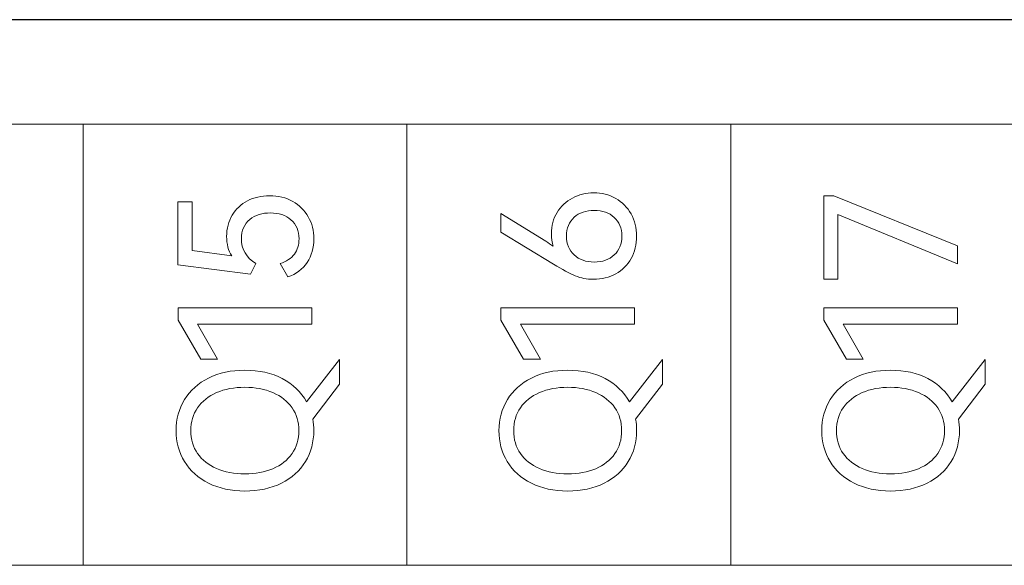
# Model space of a CAD drawing. Header units: millimetres. Extents: x 0 to 427, y 0 to 299.
# Tile 27 of 36: x 145 to 157, y 158 to 165. Entities that reach past the tile are written whole.
import ezdxf

# ---------------------------------------------------------------- set-up
doc = ezdxf.new("R2010")
doc.units = ezdxf.units.MM
doc.header["$LTSCALE"] = 23.1
doc.header["$MEASUREMENT"] = 0
doc.header["$PDSIZE"] = -5
doc.layers.add('IQC尺寸', color=3, linetype='Continuous', lineweight=18)
doc.layers.add('Layer0000', color=7, linetype='Continuous', lineweight=25)
doc.layers.add('layer 1', color=7, linetype='Continuous')
doc.dimstyles.new('+-0.05', dxfattribs={"dimtxt": 2, "dimasz": 2, "dimexe": 1.25, "dimexo": 0.625, "dimtad": 1, "dimdsep": 46, "dimtxsty": 'Standard', "dimcen": 1.5, "dimdle": 4, "dimadec": 0, "dimazin": 0, "dimtol": 1, "dimtp": 0.05, "dimtm": 0.05, "dimtfac": 1, "dimtmove": 0, "dimatfit": 3, "dimfxl": 1, "dimtolj": 1, "dimarcsym": 0})

# ---------------------------------------------------------------- blocks, each defined once
blk = doc.blocks.new('*D34')
at = {"layer": 'Defpoints', "color": 0}
for p in [(195.984, 164.078), (89.983, 110.187), (195.984, 90.374)]:
    blk.add_point(p, dxfattribs=at)
at = {"layer": 'IQC尺寸', "color": 0, "lineweight": -2}
for p, q in [((195.984, 163.453), (195.984, 89.124)), ((89.983, 109.562), (89.983, 89.124)), ((91.983, 90.374), (193.984, 90.374))]:
    blk.add_line(p, q, dxfattribs=at)
at = {"layer": 'IQC尺寸', "color": 0}
for points in [[(91.983, 90.707), (91.983, 90.041), (89.983, 90.374)], [(193.984, 90.041), (193.984, 90.707), (195.984, 90.374)]]:
    blk.add_solid(points, dxfattribs=at)
at = {"layer": 'IQC尺寸', "color": 0, "insert": (142.984, 92.029), "char_height": 2, "attachment_point": 5}
blk.add_mtext('\\A1;106%%p0.2', dxfattribs=at)

msp = doc.modelspace()

# ---------------------------------------------------------------- linework, layer by layer
at = {"layer": 'layer 1', "lineweight": 9}
for points, knots in [([(162.058, 163.866), (162.058, 163.866), (157.987, 163.866), (157.987, 163.866), (157.987, 163.866), (157.987, 163.866), (153.917, 163.866), (153.917, 163.866), (153.917, 163.866), (153.917, 163.866), (149.847, 163.866), (149.847, 163.866), (149.847, 163.866), (149.847, 163.866), (145.776, 163.866), (145.776, 163.866), (145.776, 163.866), (145.776, 163.866), (141.706, 163.866), (141.706, 163.866), (141.706, 163.866), (141.706, 163.866), (137.636, 163.866), (137.636, 163.866), (137.636, 163.866), (137.636, 163.866), (133.565, 163.866), (133.565, 163.866), (133.565, 163.866), (133.565, 163.866), (129.495, 163.866), (129.495, 163.866), (129.495, 163.866), (129.495, 163.866), (125.425, 163.866), (125.425, 163.866)], [0, 0, 0, 0, 0.111111, 0.111111, 0.111111, 0.111111, 0.222222, 0.222222, 0.222222, 0.222222, 0.333333, 0.333333, 0.333333, 0.333333, 0.444444, 0.444444, 0.444444, 0.444444, 0.555556, 0.555556, 0.555556, 0.555556, 0.666667, 0.666667, 0.666667, 0.666667, 0.777778, 0.777778, 0.777778, 0.777778, 0.888889, 0.888889, 0.888889, 0.888889, 1, 1, 1, 1]), ([(151.663, 162.49), (151.663, 162.589), (151.687, 162.678), (151.735, 162.756), (151.735, 162.756), (151.782, 162.834), (151.846, 162.895), (151.927, 162.938), (151.927, 162.938), (152.008, 162.982), (152.098, 163.003), (152.195, 163.003), (152.195, 163.003), (152.296, 163.003), (152.388, 162.98), (152.471, 162.934), (152.471, 162.934), (152.553, 162.887), (152.618, 162.822), (152.664, 162.739), (152.664, 162.739), (152.711, 162.655), (152.734, 162.562), (152.734, 162.46), (152.734, 162.46), (152.734, 162.355), (152.711, 162.261), (152.666, 162.178), (152.666, 162.178), (152.62, 162.095), (152.556, 162.031), (152.473, 161.985), (152.473, 161.985), (152.39, 161.94), (152.296, 161.917), (152.191, 161.917), (152.191, 161.917), (152.108, 161.917), (152.032, 161.931), (151.963, 161.961), (151.963, 161.961), (151.893, 161.991), (151.802, 162.04), (151.689, 162.109), (151.689, 162.109), (151.689, 162.109), (151.028, 162.51), (151.028, 162.51), (151.028, 162.51), (151.028, 162.51), (151.028, 162.742), (151.028, 162.742), (151.028, 162.742), (151.028, 162.742), (151.592, 162.396), (151.592, 162.396), (151.592, 162.396), (151.626, 162.374), (151.657, 162.353), (151.686, 162.332), (151.686, 162.332), (151.671, 162.379), (151.663, 162.432), (151.663, 162.49)], [0, 0, 0, 0, 0.0625, 0.0625, 0.0625, 0.0625, 0.125, 0.125, 0.125, 0.125, 0.1875, 0.1875, 0.1875, 0.1875, 0.25, 0.25, 0.25, 0.25, 0.3125, 0.3125, 0.3125, 0.3125, 0.375, 0.375, 0.375, 0.375, 0.4375, 0.4375, 0.4375, 0.4375, 0.5, 0.5, 0.5, 0.5, 0.5625, 0.5625, 0.5625, 0.5625, 0.625, 0.625, 0.625, 0.625, 0.6875, 0.6875, 0.6875, 0.6875, 0.75, 0.75, 0.75, 0.75, 0.8125, 0.8125, 0.8125, 0.8125, 0.875, 0.875, 0.875, 0.875, 0.9375, 0.9375, 0.9375, 0.9375, 1, 1, 1, 1]), ([(147.581, 162.455), (147.581, 162.555), (147.604, 162.643), (147.651, 162.721), (147.651, 162.721), (147.697, 162.799), (147.762, 162.86), (147.843, 162.903), (147.843, 162.903), (147.925, 162.945), (148.018, 162.967), (148.122, 162.967), (148.122, 162.967), (148.23, 162.967), (148.327, 162.943), (148.411, 162.896), (148.411, 162.896), (148.495, 162.848), (148.56, 162.783), (148.607, 162.701), (148.607, 162.701), (148.654, 162.618), (148.677, 162.527), (148.677, 162.426), (148.677, 162.426), (148.677, 162.314), (148.649, 162.215), (148.593, 162.129), (148.593, 162.129), (148.537, 162.042), (148.456, 161.982), (148.349, 161.949), (148.349, 161.949), (148.349, 161.949), (148.255, 162.114), (148.255, 162.114), (148.255, 162.114), (148.333, 162.141), (148.392, 162.181), (148.432, 162.234), (148.432, 162.234), (148.471, 162.287), (148.491, 162.351), (148.491, 162.426), (148.491, 162.426), (148.491, 162.527), (148.458, 162.606), (148.39, 162.664), (148.39, 162.664), (148.323, 162.722), (148.237, 162.751), (148.131, 162.751), (148.131, 162.751), (148.029, 162.751), (147.942, 162.723), (147.872, 162.668), (147.872, 162.668), (147.802, 162.612), (147.767, 162.531), (147.767, 162.426), (147.767, 162.426), (147.767, 162.293), (147.827, 162.189), (147.948, 162.114), (147.948, 162.114), (147.948, 162.114), (147.881, 161.983), (147.881, 161.983), (147.881, 161.983), (147.881, 161.983), (146.969, 162.098), (146.969, 162.098), (146.969, 162.098), (146.969, 162.098), (146.969, 162.891), (146.969, 162.891), (146.969, 162.891), (146.969, 162.891), (147.147, 162.891), (147.147, 162.891), (147.147, 162.891), (147.147, 162.891), (147.147, 162.277), (147.147, 162.277), (147.147, 162.277), (147.147, 162.277), (147.645, 162.21), (147.645, 162.21), (147.645, 162.21), (147.602, 162.277), (147.581, 162.359), (147.581, 162.455)], [0, 0, 0, 0, 0.043478, 0.043478, 0.043478, 0.043478, 0.086957, 0.086957, 0.086957, 0.086957, 0.130435, 0.130435, 0.130435, 0.130435, 0.173913, 0.173913, 0.173913, 0.173913, 0.217391, 0.217391, 0.217391, 0.217391, 0.26087, 0.26087, 0.26087, 0.26087, 0.304348, 0.304348, 0.304348, 0.304348, 0.347826, 0.347826, 0.347826, 0.347826, 0.391304, 0.391304, 0.391304, 0.391304, 0.434783, 0.434783, 0.434783, 0.434783, 0.478261, 0.478261, 0.478261, 0.478261, 0.521739, 0.521739, 0.521739, 0.521739, 0.565217, 0.565217, 0.565217, 0.565217, 0.608696, 0.608696, 0.608696, 0.608696, 0.652174, 0.652174, 0.652174, 0.652174, 0.695652, 0.695652, 0.695652, 0.695652, 0.73913, 0.73913, 0.73913, 0.73913, 0.782609, 0.782609, 0.782609, 0.782609, 0.826087, 0.826087, 0.826087, 0.826087, 0.869565, 0.869565, 0.869565, 0.869565, 0.913043, 0.913043, 0.913043, 0.913043, 0.956522, 0.956522, 0.956522, 0.956522, 1, 1, 1, 1]), ([(155.262, 162.733), (155.262, 162.733), (155.262, 161.919), (155.262, 161.919), (155.262, 161.919), (155.262, 161.919), (155.086, 161.919), (155.086, 161.919), (155.086, 161.919), (155.086, 161.919), (155.086, 162.965), (155.086, 162.965), (155.086, 162.965), (155.086, 162.965), (155.212, 162.965), (155.212, 162.965), (155.212, 162.965), (155.212, 162.965), (156.767, 162.336), (156.767, 162.336), (156.767, 162.336), (156.767, 162.336), (156.767, 162.111), (156.767, 162.111), (156.767, 162.111), (156.767, 162.111), (155.262, 162.733), (155.262, 162.733)], [0, 0, 0, 0, 0.142857, 0.142857, 0.142857, 0.142857, 0.285714, 0.285714, 0.285714, 0.285714, 0.428571, 0.428571, 0.428571, 0.428571, 0.571429, 0.571429, 0.571429, 0.571429, 0.714286, 0.714286, 0.714286, 0.714286, 0.857143, 0.857143, 0.857143, 0.857143, 1, 1, 1, 1]), ([(152.549, 162.46), (152.549, 162.558), (152.517, 162.636), (152.452, 162.695), (152.452, 162.695), (152.388, 162.754), (152.305, 162.783), (152.202, 162.783), (152.202, 162.783), (152.098, 162.783), (152.014, 162.754), (151.949, 162.696), (151.949, 162.696), (151.884, 162.638), (151.852, 162.559), (151.852, 162.46), (151.852, 162.46), (151.852, 162.361), (151.884, 162.282), (151.949, 162.223), (151.949, 162.223), (152.014, 162.164), (152.098, 162.134), (152.202, 162.134), (152.202, 162.134), (152.306, 162.134), (152.39, 162.164), (152.453, 162.223), (152.453, 162.223), (152.517, 162.282), (152.549, 162.361), (152.549, 162.46)], [0, 0, 0, 0, 0.125, 0.125, 0.125, 0.125, 0.25, 0.25, 0.25, 0.25, 0.375, 0.375, 0.375, 0.375, 0.5, 0.5, 0.5, 0.5, 0.625, 0.625, 0.625, 0.625, 0.75, 0.75, 0.75, 0.75, 0.875, 0.875, 0.875, 0.875, 1, 1, 1, 1]), ([(147.466, 160.915), (147.466, 160.915), (147.255, 160.915), (147.255, 160.915), (147.255, 160.915), (147.255, 160.915), (146.971, 161.403), (146.971, 161.403), (146.971, 161.403), (146.971, 161.403), (146.971, 161.559), (146.971, 161.559), (146.971, 161.559), (146.971, 161.559), (148.652, 161.559), (148.652, 161.559), (148.652, 161.559), (148.652, 161.559), (148.652, 161.353), (148.652, 161.353), (148.652, 161.353), (148.652, 161.353), (147.216, 161.353), (147.216, 161.353), (147.216, 161.353), (147.216, 161.353), (147.466, 160.915), (147.466, 160.915)], [0, 0, 0, 0, 0.142857, 0.142857, 0.142857, 0.142857, 0.285714, 0.285714, 0.285714, 0.285714, 0.428571, 0.428571, 0.428571, 0.428571, 0.571429, 0.571429, 0.571429, 0.571429, 0.714286, 0.714286, 0.714286, 0.714286, 0.857143, 0.857143, 0.857143, 0.857143, 1, 1, 1, 1]), ([(151.524, 160.915), (151.524, 160.915), (151.313, 160.915), (151.313, 160.915), (151.313, 160.915), (151.313, 160.915), (151.028, 161.403), (151.028, 161.403), (151.028, 161.403), (151.028, 161.403), (151.028, 161.559), (151.028, 161.559), (151.028, 161.559), (151.028, 161.559), (152.709, 161.559), (152.709, 161.559), (152.709, 161.559), (152.709, 161.559), (152.709, 161.353), (152.709, 161.353), (152.709, 161.353), (152.709, 161.353), (151.274, 161.353), (151.274, 161.353), (151.274, 161.353), (151.274, 161.353), (151.524, 160.915), (151.524, 160.915)], [0, 0, 0, 0, 0.142857, 0.142857, 0.142857, 0.142857, 0.285714, 0.285714, 0.285714, 0.285714, 0.428571, 0.428571, 0.428571, 0.428571, 0.571429, 0.571429, 0.571429, 0.571429, 0.714286, 0.714286, 0.714286, 0.714286, 0.857143, 0.857143, 0.857143, 0.857143, 1, 1, 1, 1]), ([(155.581, 160.915), (155.581, 160.915), (155.37, 160.915), (155.37, 160.915), (155.37, 160.915), (155.37, 160.915), (155.086, 161.403), (155.086, 161.403), (155.086, 161.403), (155.086, 161.403), (155.086, 161.559), (155.086, 161.559), (155.086, 161.559), (155.086, 161.559), (156.767, 161.559), (156.767, 161.559), (156.767, 161.559), (156.767, 161.559), (156.767, 161.353), (156.767, 161.353), (156.767, 161.353), (156.767, 161.353), (155.331, 161.353), (155.331, 161.353), (155.331, 161.353), (155.331, 161.353), (155.581, 160.915), (155.581, 160.915)], [0, 0, 0, 0, 0.142857, 0.142857, 0.142857, 0.142857, 0.285714, 0.285714, 0.285714, 0.285714, 0.428571, 0.428571, 0.428571, 0.428571, 0.571429, 0.571429, 0.571429, 0.571429, 0.714286, 0.714286, 0.714286, 0.714286, 0.857143, 0.857143, 0.857143, 0.857143, 1, 1, 1, 1]), ([(149, 160.908), (149, 160.908), (149, 160.601), (149, 160.601), (149, 160.601), (149, 160.601), (148.663, 160.161), (148.663, 160.161), (148.663, 160.161), (148.672, 160.113), (148.677, 160.065), (148.677, 160.016), (148.677, 160.016), (148.677, 159.873), (148.642, 159.743), (148.571, 159.628), (148.571, 159.628), (148.501, 159.512), (148.4, 159.422), (148.269, 159.356), (148.269, 159.356), (148.137, 159.29), (147.984, 159.257), (147.81, 159.257), (147.81, 159.257), (147.637, 159.257), (147.485, 159.29), (147.354, 159.356), (147.354, 159.356), (147.222, 159.422), (147.121, 159.512), (147.051, 159.628), (147.051, 159.628), (146.981, 159.743), (146.946, 159.873), (146.946, 160.016), (146.946, 160.016), (146.946, 160.16), (146.981, 160.289), (147.052, 160.405), (147.052, 160.405), (147.123, 160.52), (147.224, 160.611), (147.355, 160.677), (147.355, 160.677), (147.486, 160.742), (147.637, 160.775), (147.81, 160.775), (147.81, 160.775), (147.99, 160.775), (148.148, 160.74), (148.281, 160.669), (148.281, 160.669), (148.415, 160.598), (148.516, 160.501), (148.585, 160.379), (148.585, 160.379), (148.585, 160.379), (149, 160.908), (149, 160.908)], [0, 0, 0, 0, 0.066667, 0.066667, 0.066667, 0.066667, 0.133333, 0.133333, 0.133333, 0.133333, 0.2, 0.2, 0.2, 0.2, 0.266667, 0.266667, 0.266667, 0.266667, 0.333333, 0.333333, 0.333333, 0.333333, 0.4, 0.4, 0.4, 0.4, 0.466667, 0.466667, 0.466667, 0.466667, 0.533333, 0.533333, 0.533333, 0.533333, 0.6, 0.6, 0.6, 0.6, 0.666667, 0.666667, 0.666667, 0.666667, 0.733333, 0.733333, 0.733333, 0.733333, 0.8, 0.8, 0.8, 0.8, 0.866667, 0.866667, 0.866667, 0.866667, 0.933333, 0.933333, 0.933333, 0.933333, 1, 1, 1, 1]), ([(153.058, 160.908), (153.058, 160.908), (153.058, 160.601), (153.058, 160.601), (153.058, 160.601), (153.058, 160.601), (152.721, 160.161), (152.721, 160.161), (152.721, 160.161), (152.73, 160.113), (152.734, 160.065), (152.734, 160.016), (152.734, 160.016), (152.734, 159.873), (152.699, 159.743), (152.629, 159.628), (152.629, 159.628), (152.559, 159.512), (152.458, 159.422), (152.326, 159.356), (152.326, 159.356), (152.195, 159.29), (152.042, 159.257), (151.868, 159.257), (151.868, 159.257), (151.695, 159.257), (151.543, 159.29), (151.411, 159.356), (151.411, 159.356), (151.28, 159.422), (151.179, 159.512), (151.109, 159.628), (151.109, 159.628), (151.038, 159.743), (151.003, 159.873), (151.003, 160.016), (151.003, 160.016), (151.003, 160.16), (151.039, 160.289), (151.11, 160.405), (151.11, 160.405), (151.181, 160.52), (151.282, 160.611), (151.412, 160.677), (151.412, 160.677), (151.543, 160.742), (151.695, 160.775), (151.868, 160.775), (151.868, 160.775), (152.048, 160.775), (152.205, 160.74), (152.339, 160.669), (152.339, 160.669), (152.473, 160.598), (152.574, 160.501), (152.643, 160.379), (152.643, 160.379), (152.643, 160.379), (153.058, 160.908), (153.058, 160.908)], [0, 0, 0, 0, 0.066667, 0.066667, 0.066667, 0.066667, 0.133333, 0.133333, 0.133333, 0.133333, 0.2, 0.2, 0.2, 0.2, 0.266667, 0.266667, 0.266667, 0.266667, 0.333333, 0.333333, 0.333333, 0.333333, 0.4, 0.4, 0.4, 0.4, 0.466667, 0.466667, 0.466667, 0.466667, 0.533333, 0.533333, 0.533333, 0.533333, 0.6, 0.6, 0.6, 0.6, 0.666667, 0.666667, 0.666667, 0.666667, 0.733333, 0.733333, 0.733333, 0.733333, 0.8, 0.8, 0.8, 0.8, 0.866667, 0.866667, 0.866667, 0.866667, 0.933333, 0.933333, 0.933333, 0.933333, 1, 1, 1, 1]), ([(157.115, 160.908), (157.115, 160.908), (157.115, 160.601), (157.115, 160.601), (157.115, 160.601), (157.115, 160.601), (156.778, 160.161), (156.778, 160.161), (156.778, 160.161), (156.787, 160.113), (156.792, 160.065), (156.792, 160.016), (156.792, 160.016), (156.792, 159.873), (156.757, 159.743), (156.686, 159.628), (156.686, 159.628), (156.616, 159.512), (156.515, 159.422), (156.384, 159.356), (156.384, 159.356), (156.252, 159.29), (156.099, 159.257), (155.925, 159.257), (155.925, 159.257), (155.752, 159.257), (155.6, 159.29), (155.469, 159.356), (155.469, 159.356), (155.337, 159.422), (155.236, 159.512), (155.166, 159.628), (155.166, 159.628), (155.096, 159.743), (155.061, 159.873), (155.061, 160.016), (155.061, 160.016), (155.061, 160.16), (155.096, 160.289), (155.167, 160.405), (155.167, 160.405), (155.238, 160.52), (155.339, 160.611), (155.47, 160.677), (155.47, 160.677), (155.601, 160.742), (155.752, 160.775), (155.925, 160.775), (155.925, 160.775), (156.105, 160.775), (156.263, 160.74), (156.396, 160.669), (156.396, 160.669), (156.53, 160.598), (156.631, 160.501), (156.7, 160.379), (156.7, 160.379), (156.7, 160.379), (157.115, 160.908), (157.115, 160.908)], [0, 0, 0, 0, 0.066667, 0.066667, 0.066667, 0.066667, 0.133333, 0.133333, 0.133333, 0.133333, 0.2, 0.2, 0.2, 0.2, 0.266667, 0.266667, 0.266667, 0.266667, 0.333333, 0.333333, 0.333333, 0.333333, 0.4, 0.4, 0.4, 0.4, 0.466667, 0.466667, 0.466667, 0.466667, 0.533333, 0.533333, 0.533333, 0.533333, 0.6, 0.6, 0.6, 0.6, 0.666667, 0.666667, 0.666667, 0.666667, 0.733333, 0.733333, 0.733333, 0.733333, 0.8, 0.8, 0.8, 0.8, 0.866667, 0.866667, 0.866667, 0.866667, 0.933333, 0.933333, 0.933333, 0.933333, 1, 1, 1, 1]), ([(147.81, 159.473), (147.943, 159.473), (148.061, 159.495), (148.163, 159.538), (148.163, 159.538), (148.266, 159.582), (148.346, 159.645), (148.403, 159.727), (148.403, 159.727), (148.46, 159.81), (148.489, 159.906), (148.489, 160.016), (148.489, 160.016), (148.489, 160.126), (148.46, 160.222), (148.403, 160.304), (148.403, 160.304), (148.346, 160.386), (148.266, 160.449), (148.163, 160.493), (148.163, 160.493), (148.061, 160.538), (147.943, 160.56), (147.81, 160.56), (147.81, 160.56), (147.676, 160.56), (147.557, 160.538), (147.455, 160.493), (147.455, 160.493), (147.352, 160.449), (147.273, 160.386), (147.216, 160.304), (147.216, 160.304), (147.16, 160.222), (147.131, 160.126), (147.131, 160.016), (147.131, 160.016), (147.131, 159.906), (147.16, 159.81), (147.216, 159.728), (147.216, 159.728), (147.273, 159.647), (147.352, 159.584), (147.455, 159.539), (147.455, 159.539), (147.557, 159.495), (147.676, 159.473), (147.81, 159.473)], [0, 0, 0, 0, 0.083333, 0.083333, 0.083333, 0.083333, 0.166667, 0.166667, 0.166667, 0.166667, 0.25, 0.25, 0.25, 0.25, 0.333333, 0.333333, 0.333333, 0.333333, 0.416667, 0.416667, 0.416667, 0.416667, 0.5, 0.5, 0.5, 0.5, 0.583333, 0.583333, 0.583333, 0.583333, 0.666667, 0.666667, 0.666667, 0.666667, 0.75, 0.75, 0.75, 0.75, 0.833333, 0.833333, 0.833333, 0.833333, 0.916667, 0.916667, 0.916667, 0.916667, 1, 1, 1, 1]), ([(151.868, 159.473), (152.001, 159.473), (152.118, 159.495), (152.221, 159.538), (152.221, 159.538), (152.323, 159.582), (152.403, 159.645), (152.46, 159.727), (152.46, 159.727), (152.518, 159.81), (152.546, 159.906), (152.546, 160.016), (152.546, 160.016), (152.546, 160.126), (152.518, 160.222), (152.46, 160.304), (152.46, 160.304), (152.403, 160.386), (152.323, 160.449), (152.221, 160.493), (152.221, 160.493), (152.118, 160.538), (152.001, 160.56), (151.868, 160.56), (151.868, 160.56), (151.733, 160.56), (151.615, 160.538), (151.512, 160.493), (151.512, 160.493), (151.41, 160.449), (151.33, 160.386), (151.274, 160.304), (151.274, 160.304), (151.217, 160.222), (151.189, 160.126), (151.189, 160.016), (151.189, 160.016), (151.189, 159.906), (151.217, 159.81), (151.274, 159.728), (151.274, 159.728), (151.33, 159.647), (151.41, 159.584), (151.512, 159.539), (151.512, 159.539), (151.615, 159.495), (151.733, 159.473), (151.868, 159.473)], [0, 0, 0, 0, 0.083333, 0.083333, 0.083333, 0.083333, 0.166667, 0.166667, 0.166667, 0.166667, 0.25, 0.25, 0.25, 0.25, 0.333333, 0.333333, 0.333333, 0.333333, 0.416667, 0.416667, 0.416667, 0.416667, 0.5, 0.5, 0.5, 0.5, 0.583333, 0.583333, 0.583333, 0.583333, 0.666667, 0.666667, 0.666667, 0.666667, 0.75, 0.75, 0.75, 0.75, 0.833333, 0.833333, 0.833333, 0.833333, 0.916667, 0.916667, 0.916667, 0.916667, 1, 1, 1, 1]), ([(155.925, 159.473), (156.058, 159.473), (156.176, 159.495), (156.278, 159.538), (156.278, 159.538), (156.381, 159.582), (156.461, 159.645), (156.518, 159.727), (156.518, 159.727), (156.575, 159.81), (156.604, 159.906), (156.604, 160.016), (156.604, 160.016), (156.604, 160.126), (156.575, 160.222), (156.518, 160.304), (156.518, 160.304), (156.461, 160.386), (156.381, 160.449), (156.278, 160.493), (156.278, 160.493), (156.176, 160.538), (156.058, 160.56), (155.925, 160.56), (155.925, 160.56), (155.791, 160.56), (155.672, 160.538), (155.57, 160.493), (155.57, 160.493), (155.467, 160.449), (155.388, 160.386), (155.331, 160.304), (155.331, 160.304), (155.275, 160.222), (155.246, 160.126), (155.246, 160.016), (155.246, 160.016), (155.246, 159.906), (155.275, 159.81), (155.331, 159.728), (155.331, 159.728), (155.388, 159.647), (155.467, 159.584), (155.57, 159.539), (155.57, 159.539), (155.672, 159.495), (155.791, 159.473), (155.925, 159.473)], [0, 0, 0, 0, 0.083333, 0.083333, 0.083333, 0.083333, 0.166667, 0.166667, 0.166667, 0.166667, 0.25, 0.25, 0.25, 0.25, 0.333333, 0.333333, 0.333333, 0.333333, 0.416667, 0.416667, 0.416667, 0.416667, 0.5, 0.5, 0.5, 0.5, 0.583333, 0.583333, 0.583333, 0.583333, 0.666667, 0.666667, 0.666667, 0.666667, 0.75, 0.75, 0.75, 0.75, 0.833333, 0.833333, 0.833333, 0.833333, 0.916667, 0.916667, 0.916667, 0.916667, 1, 1, 1, 1]), ([(162.058, 158.325), (162.058, 158.325), (157.987, 158.325), (157.987, 158.325), (157.987, 158.325), (157.987, 158.325), (153.917, 158.325), (153.917, 158.325), (153.917, 158.325), (153.917, 158.325), (149.847, 158.325), (149.847, 158.325), (149.847, 158.325), (149.847, 158.325), (145.776, 158.325), (145.776, 158.325), (145.776, 158.325), (145.776, 158.325), (141.706, 158.325), (141.706, 158.325), (141.706, 158.325), (141.706, 158.325), (137.636, 158.325), (137.636, 158.325), (137.636, 158.325), (137.636, 158.325), (133.565, 158.325), (133.565, 158.325), (133.565, 158.325), (133.565, 158.325), (129.495, 158.325), (129.495, 158.325), (129.495, 158.325), (129.495, 158.325), (125.425, 158.325), (125.425, 158.325)], [0, 0, 0, 0, 0.111111, 0.111111, 0.111111, 0.111111, 0.222222, 0.222222, 0.222222, 0.222222, 0.333333, 0.333333, 0.333333, 0.333333, 0.444444, 0.444444, 0.444444, 0.444444, 0.555556, 0.555556, 0.555556, 0.555556, 0.666667, 0.666667, 0.666667, 0.666667, 0.777778, 0.777778, 0.777778, 0.777778, 0.888889, 0.888889, 0.888889, 0.888889, 1, 1, 1, 1])]:
    msp.add_open_spline(points, degree=3, knots=knots, dxfattribs=at)
for points in [[(145.776, 158.325), (145.776, 158.325), (145.776, 163.866), (145.776, 163.866)], [(149.847, 158.325), (149.847, 158.325), (149.847, 163.866), (149.847, 163.866)], [(153.917, 158.325), (153.917, 158.325), (153.917, 163.866), (153.917, 163.866)]]:
    msp.add_open_spline(points, degree=3, dxfattribs=at)
at = {"layer": 'Layer0000', "color": 7, "linetype": 'Continuous', "lineweight": 25}
msp.add_line((189.711, 165.178), (120.664, 165.178), dxfattribs=at)

# ---------------------------------------------------------------- dimensions: what is measured, and where the dimension line sits
at = {"layer": 'IQC尺寸'}
dim = msp.add_linear_dim(base=(195.984, 90.374), p1=(89.983, 110.187), p2=(195.984, 164.078), text='<>%%p0.2', dimstyle='+-0.05', override={"dimgap": 0.625, "dimtad": 1, "dimjust": 0, "dimdec": 2, "dimlfac": 1, "dimpost": '<>', "dimse1": 0, "dimse2": 0, "dimsd1": 0, "dimsd2": 0, "dimtol": 0, "dimlim": 0, "dimtofl": 1, "dimtvp": 0.1, "dimarcsym": 1}, dxfattribs=at)
dim.commit()
dim.dimension.update_dxf_attribs({"geometry": '*D34', "text_midpoint": (142.984, 92.029)})

doc.saveas('drawing.dxf')
